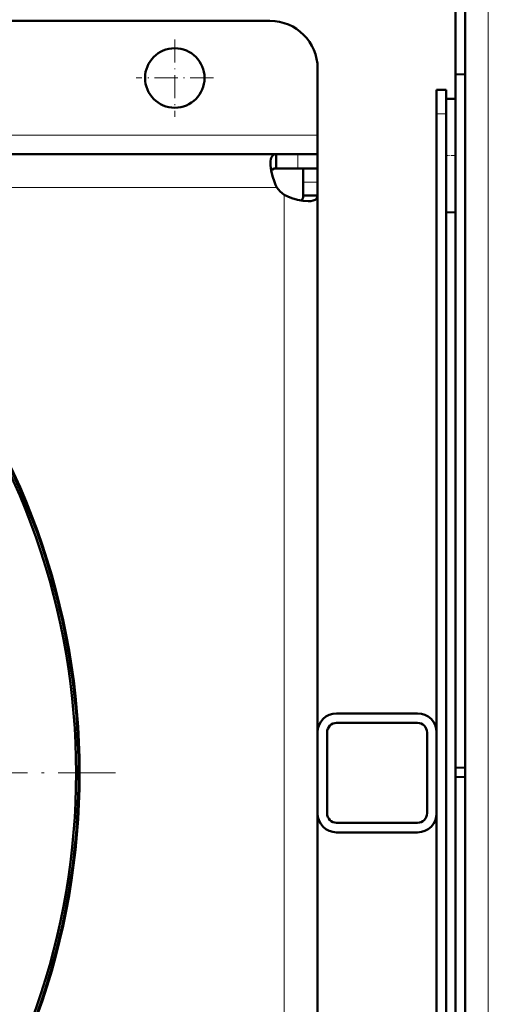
# Model space of a CAD drawing. Extents: x -2073 to 2460, y -1838 to 686.
# Tile 52 of 94: x 784 to 882, y -1389 to -1182. Entities that reach past the tile are written whole.
import ezdxf

# ---------------------------------------------------------------- set-up
doc = ezdxf.new("R2010")
doc.units = 0
doc.linetypes.add('DASHDOT', pattern=[18.5, 12, -3, 0.5, -3])

msp = doc.modelspace()

# ---------------------------------------------------------------- linework, layer by layer
at = {"color": 7, "lineweight": 50}
for p, q in [((877.57, -1514.2), (877.57, -1166.71)), ((875.57, -1168.5), (875.57, -1193.77)), ((836.57, -1182.55), (695.57, -1182.55)), ((846.57, -1206.55), (846.57, -1192.55)), ((875.57, -1193.77), (875.57, -1339.52)), ((875.57, -1193.77), (877.57, -1193.79)), ((871.57, -1197.05), (873.57, -1197.05)), ((871.57, -1202.05), (871.57, -1197.05)), ((873.57, -1202.05), (873.57, -1197.05)), ((873.57, -1198.96), (875.57, -1198.91)), ((873.57, -1198.96), (875.57, -1198.91)), ((873.57, -1198.96), (873.57, -1210.85)), ((871.57, -1332.05), (871.57, -1202.05)), ((873.57, -1204.44), (873.57, -1202.05)), ((846.57, -1210.55), (846.57, -1206.55)), ((837.89, -1210.55), (729.07, -1210.55)), ((837.89, -1210.55), (837.89, -1213.55)), ((842.45, -1210.55), (837.89, -1210.55)), ((846.57, -1210.55), (842.45, -1210.55)), ((846.57, -1210.55), (846.57, -1213.55)), ((873.57, -1210.85), (873.57, -1222.75)), ((837.89, -1213.55), (842.45, -1213.55)), ((846.57, -1213.55), (842.45, -1213.55)), ((843.57, -1216.42), (843.57, -1213.55)), ((846.57, -1213.55), (846.43, -1213.55)), ((846.57, -1216.42), (846.57, -1213.55)), ((843.57, -1219.22), (843.57, -1216.42)), ((846.57, -1219.22), (846.57, -1216.42)), ((873.57, -1463.64), (873.57, -1217.26)), ((846.57, -1219.22), (843.57, -1219.22)), ((846.57, -1331.99), (846.57, -1219.22)), ((873.57, -1222.75), (875.57, -1222.8)), ((850.57, -1328.05), (867.57, -1328.05)), ((850.57, -1330.05), (867.57, -1330.05)), ((846.57, -1332.05), (846.57, -1349.05)), ((848.57, -1332.05), (848.57, -1349.05)), ((869.57, -1349.05), (869.57, -1332.05)), ((871.57, -1349.05), (871.57, -1332.05)), ((875.57, -1339.52), (877.57, -1339.45)), ((875.57, -1339.52), (875.57, -1341.38)), ((875.57, -1341.38), (875.57, -1487.14)), ((875.57, -1341.38), (877.57, -1341.45)), ((846.57, -1349.12), (846.57, -1461.88)), ((871.57, -1479.05), (871.57, -1349.05)), ((867.57, -1351.05), (850.57, -1351.05)), ((867.57, -1353.05), (850.57, -1353.05))]:
    msp.add_line(p, q, dxfattribs=at)
at = {"color": 7, "lineweight": 18}
for p, q in [((882.43, -1514.2), (882.43, -1166.71)), ((871.57, -1202.05), (873.57, -1202.05)), ((846.57, -1206.55), (729.07, -1206.55)), ((842.45, -1210.55), (842.45, -1213.55)), ((846.57, -1216.42), (843.57, -1216.42)), ((838.03, -1217.55), (732.41, -1217.55)), ((839.57, -1340.55), (839.57, -1219.09)), ((839.57, -1340.55), (839.57, -1462.02))]:
    msp.add_line(p, q, dxfattribs=at)
at = {"color": 7, "linetype": 'DASHDOT', "lineweight": 18, "ltscale": 0.40625}
for p, q in [((816.57, -1186.43), (816.57, -1202.68)), ((824.69, -1194.55), (808.44, -1194.55))]:
    msp.add_line(p, q, dxfattribs=at)
at = {"color": 7, "linetype": 'DASHDOT', "lineweight": 18, "ltscale": 0.059998}
for p, q in [((871.37, -1202.05), (873.77, -1202.05)), ((873.37, -1210.85), (875.77, -1210.85))]:
    msp.add_line(p, q, dxfattribs=at)
at = {"color": 7, "linetype": 'DASHDOT', "lineweight": 18}
msp.add_line((804.1, -1340.55), (489.01, -1340.55), dxfattribs=at)
at = {"color": 7, "lineweight": 50}
for points in [[(836.69, -1212.51), (836.71, -1212.03), (836.77, -1211.61), (836.85, -1211.34), (836.95, -1211.1), (837.1, -1210.88), (837.28, -1210.72), (837.56, -1210.59), (837.89, -1210.55)], [(838.03, -1217.55), (837.75, -1216.98), (837.5, -1216.39), (837.1, -1215.2), (836.83, -1214.02), (836.7, -1212.92), (836.69, -1212.51)], [(836.83, -1214.02), (837.07, -1213.76), (837.43, -1213.6), (837.89, -1213.55)], [(844.61, -1220.43), (843.54, -1220.36), (842.38, -1220.14), (841.16, -1219.78), (840.35, -1219.47), (839.57, -1219.09)], [(843.57, -1219.22), (843.52, -1219.69), (843.36, -1220.05), (843.09, -1220.29)], [(846.57, -1219.22), (846.51, -1219.61), (846.33, -1219.93), (846.03, -1220.16), (845.61, -1220.32), (845.15, -1220.4), (844.61, -1220.43)]]:
    msp.add_lwpolyline(points, dxfattribs=at)
msp.add_circle((816.57, -1194.55), 6.25, dxfattribs=at)
for centre, radius, start, end in [((836.57, -1192.55), 10, 0, 90), ((843.69, -1213.43), 7, 216.0817, 233.9139), ((646.57, -1340.56), 150, 319.7455, 40.2433), ((646.56, -1340.55), 149.8, 320.0534, 39.9467), ((646.56, -1340.55), 149.27, 320.8074, 39.1926), ((850.57, -1332.05), 4, 90, 180), ((867.57, -1332.05), 4, 0, 90), ((850.57, -1332.05), 2, 90, 180), ((867.57, -1332.05), 2, 0, 90), ((850.57, -1349.05), 4, 180, 270), ((850.57, -1349.05), 2, 180, 270), ((867.57, -1349.05), 2, 270, 0), ((867.57, -1349.05), 4, 270, 360)]:
    msp.add_arc(centre, radius, start, end, dxfattribs=at)

doc.saveas('drawing.dxf')
